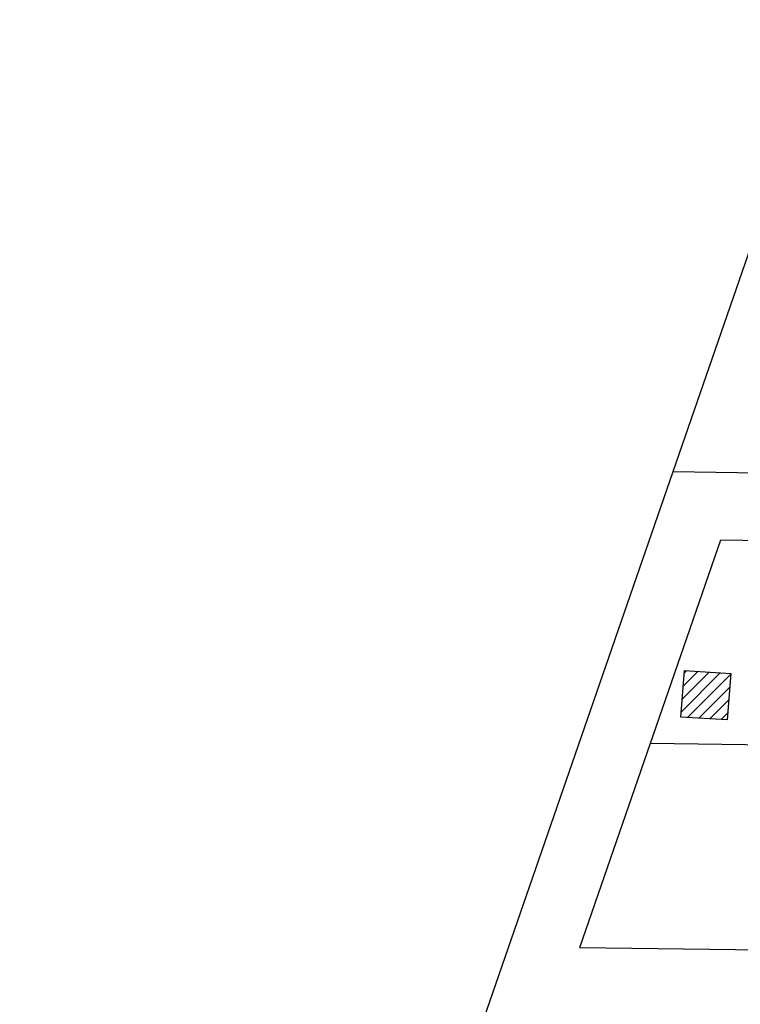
# Model space of a CAD drawing. Header units: feet. Extents: x 2296871 to 2305194, y 360020 to 364238.
# Tile 40 of 55: x 2301586 to 2301799, y 362843 to 363135. Entities that reach past the tile are written whole.
import ezdxf

# ---------------------------------------------------------------- set-up
doc = ezdxf.new("R2010")
doc.units = ezdxf.units.FT
doc.header["$MEASUREMENT"] = 0
doc.linetypes.add('rowex', pattern=[0])
for name, color, linetype in [('BD_X_Building', 231, 'Continuous'), ('DV_X_Property_Line', 7, 'Continuous'), ('RW_X_Fee_RW', 6, 'rowex')]:
    doc.layers.add(name, color=color, linetype=linetype)

msp = doc.modelspace()

# ---------------------------------------------------------------- hatches: boundary and pattern name
at = {"layer": 'BD_X_Building'}
h = msp.add_hatch(dxfattribs=at)
h.set_pattern_fill('ANSI31', color=256, scale=20)
h.paths.add_polyline_path([(2301796.2, 362941.44), (2301782.52, 362942.27), (2301781.41, 362928.49), (2301795.08, 362927.65)])

# ---------------------------------------------------------------- linework, layer by layer
at = {"layer": 'BD_X_Building', "flags": 128}
msp.add_lwpolyline([(2301795.08, 362927.65), (2301781.41, 362928.49), (2301782.52, 362942.27), (2301796.2, 362941.44)], close=True, dxfattribs=at)
at = {"layer": 'DV_X_Property_Line', "flags": 128}
for points in [[(2301779.11, 363001.29), (2301825.42, 363135.2)], [(2301934.37, 362918.35), (2301772.38, 362920.64)]]:
    msp.add_lwpolyline(points, dxfattribs=at)
at = {"layer": 'RW_X_Fee_RW'}
msp.add_line((2301751.48, 362860.21), (2301793.28, 362981.07), dxfattribs=at)
at = {"layer": 'RW_X_Fee_RW', "flags": 128}
for points in [[(2301585.51, 362441.51), (2301779.11, 363001.29)], [(2301779.11, 363001.29), (2301962.94, 362998.47)], [(2301793.28, 362981.07), (2301955.85, 362978.57)], [(2301751.48, 362860.21), (2301912.89, 362858.12)]]:
    msp.add_lwpolyline(points, dxfattribs=at)

doc.saveas('drawing.dxf')
